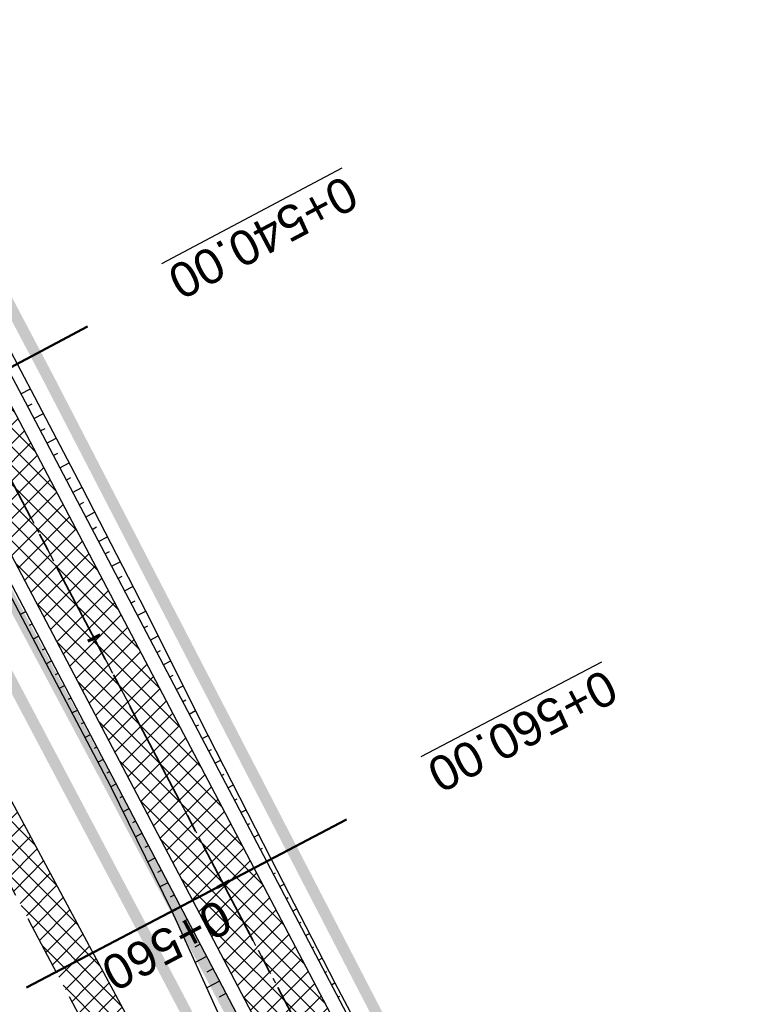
# Model space of a CAD drawing. Header units: metres. Extents: x 7529682 to 7533711, y 5721195 to 5727842.
# Tile 204 of 232: x 7529971 to 7529998, y 5727298 to 5727333. Entities that reach past the tile are written whole.
import ezdxf

# ---------------------------------------------------------------- set-up
doc = ezdxf.new("R2010")
doc.units = ezdxf.units.M
for name, pattern in [('817-dzialki-09-05-04$0$HIDDEN', [0.375, 0.25, -0.125]), ('ACAD_ISO05W100', [33, 24, -3, 0, -3, 0, -3]), ('CENTER', [50.800000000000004, 31.75, -6.35, 6.35, -6.35]), ('CENTER2', [28.575000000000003, 19.05, -3.175, 3.175, -3.175]), ('HIDDEN', [9.524999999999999, 6.35, -3.175])]:
    doc.linetypes.add(name, pattern=pattern)
for name, color, linetype in [('C-DROGI-SYTUACJA', 7, 'Continuous'), ('C-DROGI-SYTUACJA-ETYKIETY', 7, 'Continuous'), ('D-hatch-pobocza', 131, 'Continuous'), ('D-pobocza', 60, 'Continuous'), ('D-rowy', 160, 'Continuous'), ('D-skarpa', 2, 'Continuous'), ('D-skarpa-kreskowanie', 2, 'Continuous')]:
    doc.layers.add(name, color=color, linetype=linetype)
for name, color, linetype, lineweight, true_color in [('D-hatch-ciag-pieszo-rowerowy', 7, 'Continuous', 13, 0xff9f80), ('D-LR-etap-III', 7, '817-dzialki-09-05-04$0$HIDDEN', 50, 0x00008f), ('D-przekroje-pop', 7, 'Continuous', 50, 0x000099)]:
    doc.layers.add(name, color=color, linetype=linetype, lineweight=lineweight, true_color=true_color)
for name, color, linetype, lineweight in [('D-krawędzie', 3, 'Continuous', 30), ('D-obrzeża', 2, 'Continuous', 30), ('D-oś', 10, 'CENTER', 30), ('D-pas-drogowy', 7, 'ACAD_ISO05W100', 50)]:
    doc.layers.add(name, color=color, linetype=linetype, lineweight=lineweight)
doc.layers.add('poprzeczki', color=7, linetype='Continuous', true_color=0x0000c7)
doc.styles.get("Standard").update_dxf_attribs({"font": 'arial.ttf'})
pattern_1 = [(45, (0, 0), (-0.3367596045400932, 0.3367596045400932), []), (135, (0, 0), (-0.3367596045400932, -0.3367596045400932), [])]

# ---------------------------------------------------------------- blocks, each defined once
blk = doc.blocks.new('AeccTickLine')
at = {"color": 0, "linetype": 'ByBlock', "lineweight": -2}
blk.add_line((0, 1), (-3.673819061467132e-16, -1), dxfattribs=at)

msp = doc.modelspace()

# ---------------------------------------------------------------- hatches: boundary and pattern name
at = {"layer": 'D-hatch-ciag-pieszo-rowerowy'}
h = msp.add_hatch(dxfattribs=at)
h.set_pattern_fill('ANSI37', color=256, scale=0.15, style=0)
h.set_pattern_definition(pattern_1)
h.paths.add_polyline_path([(7529994.11508678, 5727270.0391609), (7529996.408954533, 5727271.048217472), (7529995.888253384, 5727272.039619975), (7529987.333471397, 5727287.899702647), (7529970.790697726, 5727319.397850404), (7529945.389643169, 5727367.318233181), (7529919.647431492, 5727417.711194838), (7529903.693489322, 5727447.920977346), (7529879.893539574, 5727492.595202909), (7529862.564623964, 5727525.261605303), (7529859.535583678, 5727525.636840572), (7529877.686080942, 5727491.421690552), (7529901.484939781, 5727446.749512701), (7529917.428826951, 5727416.558769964), (7529943.171910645, 5727366.164101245), (7529968.579597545, 5727318.231206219), (7529985.12658502, 5727286.725035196), (7529993.681375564, 5727270.864936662)])
at = {"layer": 'D-hatch-pobocza'}
h = msp.add_hatch(dxfattribs=at)
h.set_pattern_fill('ANSI37', color=256, scale=0.15, style=0)
h.set_pattern_definition(pattern_1)
h.paths.add_polyline_path([(7529905.34, 5727429.09), (7529892.28, 5727453.58), (7529881.53, 5727473.69), (7529872.269999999, 5727491.4), (7529857.46, 5727519.14), (7529841.38, 5727549.79), (7529827.75, 5727575.78), (7529816.4, 5727596.89), (7529800.429999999, 5727627.4), (7529788.07, 5727650.98), (7529775.849999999, 5727673.83), (7529761.3, 5727701.31), (7529749.889999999, 5727722.83), (7529745.5, 5727731.66), (7529738.971069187, 5727744.084810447), (7529737.464618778, 5727743.315650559), (7529742.212649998, 5727734.301517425), (7529762.326041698, 5727696.273621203), (7529777.784920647, 5727667.006134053), (7529799.321516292, 5727626.300085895), (7529822.193292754, 5727583.155579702), (7529846.923978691, 5727536.347271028), (7529864.751945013, 5727502.662709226), (7529900.458527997, 5727434.964956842), (7529935.352393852, 5727369.308325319), (7529971.475882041, 5727300.786382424), (7529988.360755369, 5727268.841161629), (7529990.28, 5727268.6), (7529990.329092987, 5727268.617154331), (7529981.66, 5727284.96), (7529968.42, 5727309.6), (7529956.4, 5727332.85), (7529943.519999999, 5727357.04), (7529932.32, 5727378.32), (7529916.679999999, 5727408.01)])

# ---------------------------------------------------------------- linework, layer by layer
at = {"layer": 'C-DROGI-SYTUACJA', "color": 10, "linetype": 'CENTER2', "lineweight": 35, "ltscale": 0.2}
msp.add_lwpolyline([(7529714.300950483, 5727795.86512735), (7529735.168602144, 5727756.456040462, 0.0716576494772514), (7529738.528915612, 5727751.847762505), (7529739.732493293, 5727750.61426134, -0.07178523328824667), (7529743.097556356, 5727745.997008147), (7529747.739097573, 5727737.220568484), (7529774.913247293, 5727685.824910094), (7529793.854917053, 5727649.915480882), (7529812.379946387, 5727615.415072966), (7529837.756510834, 5727568.892090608), (7529857.658142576, 5727531.843343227), (7529878.789810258, 5727492.00844673), (7529902.589214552, 5727447.335245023), (7529918.538129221, 5727417.134982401), (7529944.280776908, 5727366.741167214), (7529969.685147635, 5727318.814528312), (7529986.230028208, 5727287.312368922), (7529994.784814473, 5727271.452278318), (7530014.918624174, 5727233.117987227)], format="xyb", dxfattribs=at)
at = {"layer": 'D-krawędzie', "linetype": 'HIDDEN', "ltscale": 0.3}
msp.add_lwpolyline([(7529737.464618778, 5727743.315650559), (7529742.212649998, 5727734.301517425), (7529762.326041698, 5727696.273621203), (7529777.784920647, 5727667.006134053), (7529799.321516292, 5727626.300085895), (7529822.193292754, 5727583.155579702), (7529846.923978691, 5727536.347271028), (7529864.751945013, 5727502.662709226), (7529900.458527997, 5727434.964956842), (7529935.352393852, 5727369.308325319), (7529971.475882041, 5727300.786382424), (7530006.701701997, 5727234.141132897)], dxfattribs=at)
at = {"layer": 'D-LR-etap-III', "ltscale": 10, "flags": 128}
msp.add_lwpolyline([(7531750.474471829, 5723895.103125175, 0.4, 0.4, 0), (7531750.505, 5723895.13, 0.4, 0.4, 0), (7531682.71, 5724022.92, 0.4, 0.4, 0), (7531619.177023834, 5724147.203692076, 0.4, 0.4, 0), (7531592.308960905, 5724198.48863389, 0.4, 0.4, 0), (7531553.263875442, 5724272.918564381, 0.4, 0.4, 0), (7531504.019999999, 5724366.79, 0.4, 0.4, 0), (7531482.09, 5724407.62, 0.4, 0.4, 0), (7531412.350402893, 5724541.182759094, 0.4, 0.4, 0), (7531388.463669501, 5724586.929768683, 0.4, 0.4, 0), (7531345.12, 5724669.94, 0.4, 0.4, 0), (7531127.66, 5725081.67, 0.4, 0.4, 0), (7531059.253139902, 5725211.040795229, 0.4, 0.4, 0), (7531008.007244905, 5725307.953830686, 0.4, 0.4, 0), (7530964.181635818, 5725390.835555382, 0.4, 0.4, 0), (7530914.557354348, 5725484.683561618, 0.4, 0.4, 0), (7530865.243241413, 5725577.493975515, 0.4, 0.4, 0), (7530840.085257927, 5725624.058651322, 0.4, 0.4, 0), (7530802.559525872, 5725694.924584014, 0.4, 0.4, 0), (7530755.54, 5725787.51, 0.4, 0.4, 0), (7530708.717810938, 5725876.303221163, 0.4, 0.4, 0), (7530695.12, 5725902.09, 0.4, 0.4, 0), (7530642.91397006, 5726001.07839487, 0.4, 0.4, 0), (7530634.934723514, 5726016.146615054, 0.4, 0.4, 0), (7530610.820000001, 5726061.929999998, 0.4, 0.4, 0), (7530610.820000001, 5726061.929999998, 0.4, 0.4, 0), (7530607.21, 5726063.51, 0.4, 0.4, 0), (7530597.42, 5726080.68, 0.4, 0.4, 0), (7530591.16, 5726088.44, 0.4, 0.4, 0), (7530581.28, 5726107.21, 0.4, 0.4, 0), (7530571.29, 5726130.56, 0.4, 0.4, 0), (7530549.554994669, 5726171.527317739, 0.4, 0.4, 0), (7530531.014309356, 5726206.473807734, 0.4, 0.4, 0), (7530516.461208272, 5726236.016618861, 0.4, 0.4, 0), (7530500.798929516, 5726266.141265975, 0.4, 0.4, 0), (7530491.349999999, 5726283.94, 0.4, 0.4, 0), (7530482.4, 5726303.41, 0.4, 0.4, 0), (7530482.4, 5726303.41, 0.4, 0.4, 0), (7530450.41, 5726357.28, 0.4, 0.4, 0), (7530397.759396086, 5726458.499907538, 0.4, 0.4, 0), (7530334.707815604, 5726583.664702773, 0.4, 0.4, 0), (7530303.939274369, 5726645.167943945, 0.4, 0.4, 0), (7530300.509779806, 5726651.777515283, 0.4, 0.4, 0), (7530289.213532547, 5726671.966724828, 0.4, 0.4, 0), (7530281.54, 5726685.57, 0.4, 0.4, 0), (7530261.37085633, 5726724.163374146, 0.4, 0.4, 0), (7530254.03, 5726738.21, 0.4, 0.4, 0), (7530197.219999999, 5726845.06, 0.4, 0.4, 0), (7530194.71, 5726849.15, 0.4, 0.4, 0), (7530195.92, 5726850.75, 0.4, 0.4, 0), (7530170.546669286, 5726892.961489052, 0.4, 0.4, 0), (7530143.174718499, 5726945.065838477, 0.4, 0.4, 0), (7530105.059999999, 5727018.32, 0.4, 0.4, 0), (7530100.059999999, 5727027.16, 0.4, 0.4, 0), (7530062.318670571, 5727099.625398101, 0.4, 0.4, 0), (7530015.378537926, 5727189.420463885, 0.4, 0.4, 0), (7529983.207960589, 5727250.206596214, 0.4, 0.4, 0), (7529953.284293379, 5727306.74720398, 0.4, 0.4, 0), (7529900.67053443, 5727406.15903814, 0.4, 0.4, 0), (7529890.630239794, 5727425.131178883, 0.4, 0.4, 0), (7529875.155383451, 5727454.426350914, 0.4, 0.4, 0), (7529857.560096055, 5727487.787346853, 0.4, 0.4, 0), (7529835.194401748, 5727530.19312405, 0.4, 0.4, 0), (7529811.740544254, 5727574.662079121, 0.4, 0.4, 0), (7529792.101859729, 5727611.922638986, 0.4, 0.4, 0), (7529768.066117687, 5727657.469613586, 0.4, 0.4, 0), (7529755.210566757, 5727682.131373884, 0.4, 0.4, 0), (7529753.309999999, 5727681.13, 0.4, 0.4, 0), (7529739.21, 5727707.77, 0.4, 0.4, 0), (7529735.394745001, 5727711.251990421, 0.4, 0.4, 0), (7529725.42, 5727730.2, 0.4, 0.4, 0), (7529723.55, 5727729.88, 0.4, 0.4, 0), (7529695.566668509, 5727782.932080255, 0.4, 0.4, 0), (7529717.67971874, 5727794.024357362, 0.4, 0.4, 0), (7529736.274870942, 5727758.647400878, 0.4, 0.4, 0), (7529736.274870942, 5727758.647400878, 0.4, 0.4, 0), (7529744.511003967, 5727750.406106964, 0.4, 0.4, 0), (7529744.511003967, 5727750.406106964, 0.4, 0.4, 0), (7529750.282568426, 5727738.549848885, 0.4, 0.4, 0), (7529777.108510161, 5727687.569424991, 0.4, 0.4, 0), (7529796.51537536, 5727651.329932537, 0.4, 0.4, 0), (7529814.937945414, 5727616.793170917, 0.4, 0.4, 0), (7529839.006722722, 5727572.303976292, 0.4, 0.4, 0), (7529860.617626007, 5727532.509108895, 0.4, 0.4, 0), (7529882.348967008, 5727491.504261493, 0.4, 0.4, 0), (7529904.865139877, 5727449.096370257, 0.4, 0.4, 0), (7529920.747384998, 5727418.884773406, 0.4, 0.4, 0), (7529946.676504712, 5727368.547487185, 0.4, 0.4, 0), (7529972.024701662, 5727320.573310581, 0.4, 0.4, 0), (7529987.740014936, 5727290.153392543, 0.4, 0.4, 0), (7529996.497385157, 5727273.661630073, 0.4, 0.4, 0), (7530017.541471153, 5727234.202689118, 0.4, 0.4, 0), (7530033.053657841, 5727204.864166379, 0.4, 0.4, 0), (7530051.622983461, 5727170.222745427, 0.4, 0.4, 0), (7530069.276612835, 5727137.015751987, 0.4, 0.4, 0), (7530089.385386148, 5727097.533639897, 0.4, 0.4, 0), (7530109.712512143, 5727060.746615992, 0.4, 0.4, 0), (7530136.769722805, 5727011.640131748, 0.4, 0.4, 0), (7530162.446686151, 5726962.743777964, 0.4, 0.4, 0), (7530187.674104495, 5726916.992101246, 0.4, 0.4, 0), (7530207.820739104, 5726879.335323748, 0.4, 0.4, 0), (7530230.625609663, 5726834.518686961, 0.4, 0.4, 0), (7530262.288093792, 5726776.61832811, 0.4, 0.4, 0), (7530277.509672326, 5726760.213143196, 0.4, 0.4, 0), (7530286.036865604, 5726744.106684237, 0.4, 0.4, 0), (7530288.097472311, 5726735.884066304, 0.4, 0.4, 0), (7530290.393870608, 5726725.046963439, 0.4, 0.4, 0), (7530296.17664807, 5726713.582980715, 0.4, 0.4, 0), (7530302.726195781, 5726701.18226779, 0.4, 0.4, 0), (7530325.685047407, 5726657.466383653, 0.4, 0.4, 0), (7530343.243978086, 5726623.648592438, 0.4, 0.4, 0), (7530360.229820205, 5726591.746871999, 0.4, 0.4, 0), (7530383.20855044, 5726548.059469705, 0.4, 0.4, 0), (7530406.017875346, 5726503.605514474, 0.4, 0.4, 0), (7530427.464919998, 5726462.620289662, 0.4, 0.4, 0), (7530447.9278544, 5726424.388014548, 0.4, 0.4, 0), (7530471.126878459, 5726379.920667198, 0.4, 0.4, 0), (7530490.501003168, 5726343.033350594, 0.4, 0.4, 0), (7530509.499458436, 5726306.733076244, 0.4, 0.4, 0), (7530529.890269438, 5726267.244072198, 0.4, 0.4, 0), (7530543.852446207, 5726238.990319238, 0.4, 0.4, 0), (7530554.808897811, 5726218.943990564, 0.4, 0.4, 0), (7530559.027108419, 5726212.223286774, 0.4, 0.4, 0), (7530563.060988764, 5726206.409670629, 0.4, 0.4, 0), (7530566.93354971, 5726200.463543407, 0.4, 0.4, 0), (7530569.771022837, 5726194.901501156, 0.4, 0.4, 0), (7530571.47319415, 5726191.282350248, 0.4, 0.4, 0), (7530572.839142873, 5726188.024533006, 0.4, 0.4, 0), (7530575.295071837, 5726182.034664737, 0.4, 0.4, 0), (7530579.736851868, 5726173.306070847, 0.4, 0.4, 0), (7530583.3, 5726167.41, 0.4, 0.4, 0), (7530593.4, 5726163.33, 0.4, 0.4, 0), (7530598.618375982, 5726155.264489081, 0.4, 0.4, 0), (7530608.258304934, 5726140.497132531, 0.4, 0.4, 0), (7530603.269999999, 5726136.83, 0.4, 0.4, 0), (7530606.53, 5726131.84, 0.4, 0.4, 0), (7530604.239057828, 5726124.21679044, 0.4, 0.4, 0), (7530605.847136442, 5726121.630127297, 0.4, 0.4, 0), (7530608.971611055, 5726116.164124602, 0.4, 0.4, 0), (7530618.114293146, 5726097.791111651, 0.4, 0.4, 0), (7530651.213125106, 5726034.959524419, 0.4, 0.4, 0), (7530670.243741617, 5725998.61095082, 0.4, 0.4, 0), (7530698.075474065, 5725945.952624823, 0.4, 0.4, 0), (7530716.505955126, 5725911.3051464, 0.4, 0.4, 0), (7530735.223454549, 5725875.667401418, 0.4, 0.4, 0), (7530752.504235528, 5725842.154920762, 0.4, 0.4, 0), (7530778.310652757, 5725793.501254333, 0.4, 0.4, 0), (7530797.499961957, 5725756.381811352, 0.4, 0.4, 0), (7530812.518974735, 5725728.28874362, 0.4, 0.4, 0), (7530820.039295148, 5725713.160404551, 0.4, 0.4, 0), (7530822.422446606, 5725710.193574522, 0.4, 0.4, 0), (7530833.154893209, 5725688.800634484, 0.4, 0.4, 0), (7530849.629354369, 5725656.158601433, 0.4, 0.4, 0), (7530867.98290276, 5725621.963939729, 0.4, 0.4, 0), (7530872.629809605, 5725612.88760475, 0.4, 0.4, 0), (7530880.354488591, 5725597.594500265, 0.4, 0.4, 0), (7530883.839446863, 5725593.389159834, 0.4, 0.4, 0), (7530891.782113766, 5725587.763349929, 0.4, 0.4, 0), (7530895.038670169, 5725584.280746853, 0.4, 0.4, 0), (7530897.033644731, 5725580.941110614, 0.4, 0.4, 0), (7530900.951646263, 5725579.945856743, 0.4, 0.4, 0), (7530904.80970798, 5725571.977328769, 0.4, 0.4, 0), (7530903.682362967, 5725568.566434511, 0.4, 0.4, 0), (7530908.900614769, 5725558.844845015, 0.4, 0.4, 0), (7530910.252030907, 5725545.671606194, 0.4, 0.4, 0), (7530912.872986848, 5725538.645543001, 0.4, 0.4, 0), (7530945.278171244, 5725478.464284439, 0.4, 0.4, 0), (7530959.692318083, 5725450.24628822, 0.4, 0.4, 0), (7531002.82670893, 5725368.192370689, 0.4, 0.4, 0), (7531044.703532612, 5725290.314293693, 0.4, 0.4, 0), (7531064.098839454, 5725253.212562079, 0.4, 0.4, 0), (7531083.010253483, 5725216.677517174, 0.4, 0.4, 0), (7531113.013137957, 5725158.465613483, 0.4, 0.4, 0), (7531137.364304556, 5725113.07076138, 0.4, 0.4, 0), (7531150.830830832, 5725086.711759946, 0.4, 0.4, 0), (7531159.745663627, 5725076.640848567, 0.4, 0.4, 0), (7531166.309999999, 5725074.58, 0.4, 0.4, 0), (7531172.29, 5725062.58, 0.4, 0.4, 0), (7531170.589828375, 5725055.605912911, 0.4, 0.4, 0), (7531173.732823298, 5725044.080706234, 0.4, 0.4, 0), (7531215.342008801, 5724964.859648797, 0.4, 0.4, 0), (7531238.054496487, 5724921.684649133, 0.4, 0.4, 0), (7531262.389821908, 5724875.282876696, 0.4, 0.4, 0), (7531295.587160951, 5724811.265731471, 0.4, 0.4, 0), (7531348.487908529, 5724712.362812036, 0.4, 0.4, 0), (7531363.740817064, 5724682.68394264, 0.4, 0.4, 0), (7531366.986905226, 5724675.865317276, 0.4, 0.4, 0), (7531382.541261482, 5724646.110625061, 0.4, 0.4, 0), (7531401.299165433, 5724610.874551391, 0.4, 0.4, 0), (7531428.964837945, 5724558.862274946, 0.4, 0.4, 0), (7531449.111202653, 5724520.397801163, 0.4, 0.4, 0), (7531477.292992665, 5724465.831467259, 0.4, 0.4, 0), (7531500.996290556, 5724421.112506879, 0.4, 0.4, 0), (7531512.121834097, 5724400.549045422, 0.4, 0.4, 0), (7531513.78163794, 5724396.757451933, 0.4, 0.4, 0), (7531526.32, 5724379.39, 0.4, 0.4, 0), (7531566.783642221, 5724302.73628205, 0.4, 0.4, 0), (7531578.579156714, 5724282.774819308, 0.4, 0.4, 0), (7531584.232619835, 5724273.111246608, 0.4, 0.4, 0), (7531590.109283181, 5724263.508189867, 0.4, 0.4, 0), (7531593.027899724, 5724258.771479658, 0.4, 0.4, 0), (7531595.711841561, 5724254.226824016, 0.4, 0.4, 0), (7531601.659976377, 5724243.898197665, 0.4, 0.4, 0), (7531606.097733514, 5724235.986407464, 0.4, 0.4, 0), (7531609.382207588, 5724230.799061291, 0.4, 0.4, 0), (7531611.580260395, 5724227.671180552, 0.4, 0.4, 0), (7531612.707802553, 5724225.86410867, 0.4, 0.4, 0), (7531618.665224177, 5724214.480919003, 0.4, 0.4, 0), (7531619.885522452, 5724212.333950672, 0.4, 0.4, 0), (7531620.931818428, 5724210.787064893, 0.4, 0.4, 0), (7531623.518605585, 5724207.111542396, 0.4, 0.4, 0), (7531626.143926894, 5724203.61306897, 0.4, 0.4, 0), (7531632.022984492, 5724196.485954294, 0.4, 0.4, 0), (7531653.949089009, 5724152.617641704, 0.4, 0.4, 0), (7531656.750690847, 5724143.103797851, 0.4, 0.4, 0), (7531659.61440691, 5724133.254504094, 0.4, 0.4, 0), (7531661.627147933, 5724128.646047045, 0.4, 0.4, 0.01093811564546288), (7531674.314987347, 5724101.43546424, 0.4, 0.4, 0), (7531685.137626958, 5724081.408252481, 0.4, 0.4, 0), (7531692.159945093, 5724066.277333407, 0.4, 0.4, 0), (7531699.662164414, 5724051.388120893, 0.4, 0.4, 0), (7531704.480624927, 5724040.808561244, 0.4, 0.4, 0), (7531704.480624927, 5724040.808561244, 0.4, 0.4, 0), (7531704.401251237, 5724037.368913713, 0.4, 0.4, 0), (7531720.383609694, 5724003.441317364, 0.4, 0.4, 0), (7531728.79890528, 5723986.206298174, 0.4, 0.4, 0), (7531733.237926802, 5723977.192631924, 0.4, 0.4, 0), (7531736.750027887, 5723969.505210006, 0.4, 0.4, 0), (7531737.336143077, 5723968.518916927, 0.4, 0.4, 0), (7531738.285051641, 5723967.699360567, 0.4, 0.4, 0), (7531742.180915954, 5723962.346428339, 0.4, 0.4, 0), (7531744.286141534, 5723958.615526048, 0.4, 0.4, 0), (7531755.393260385, 5723944.192617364, 0.4, 0.4, 0), (7531758.69, 5723936.76, 0.4, 0.4, 0), (7531780.08, 5723929.25, 0.4, 0.4, 0), (7531792.611989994, 5723906.337708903, 0.4, 0.4, 0), (7531792.611989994, 5723906.337708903, 0.4, 0.4, 0), (7531756.962094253, 5723883.055323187, 0.4, 0.4, 0), (7531750.46, 5723895.130000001, 0.4, 0.4, 0), (7531750.46, 5723895.130000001, 0, 0, 0)], format="xyseb", dxfattribs=at)
at = {"layer": 'D-obrzeża'}
for points in [[(7529996.407793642, 5727271.050427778), (7529995.888253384, 5727272.039619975), (7529987.333471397, 5727287.899702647), (7529970.790697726, 5727319.397850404), (7529945.389643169, 5727367.318233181), (7529919.647431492, 5727417.711194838), (7529903.693489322, 5727447.920977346), (7529879.893539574, 5727492.595202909), (7529858.760863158, 5727532.432000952), (7529838.855794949, 5727569.487145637), (7529813.479282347, 5727616.010032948), (7529794.958380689, 5727650.502753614), (7529776.018862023, 5727686.408104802), (7529748.844146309, 5727737.804834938), (7529744.118204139, 5727746.740863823, 0.071785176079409), (7529740.753143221, 5727751.358112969), (7529739.549339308, 5727752.591845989, -0.07165764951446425), (7529736.189025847, 5727757.200123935), (7529717.234917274, 5727792.995436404)], [(7530013.813315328, 5727232.534205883), (7529993.681375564, 5727270.864936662), (7529985.12658502, 5727286.725035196), (7529968.579597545, 5727318.231206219), (7529943.171910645, 5727366.164101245), (7529917.428826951, 5727416.558769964), (7529901.484939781, 5727446.749512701), (7529877.686080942, 5727491.421690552), (7529856.555421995, 5727531.254685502), (7529836.65722672, 5727568.297035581), (7529811.280610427, 5727614.820112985), (7529792.751453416, 5727649.32820815), (7529773.807632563, 5727685.241715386), (7529746.632590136, 5727736.639065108), (7529746.632590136, 5727736.639065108), (7529742.076904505, 5727745.253160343, 0.07178517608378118), (7529738.711843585, 5727749.870409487), (7529737.508491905, 5727751.103679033, -0.07165764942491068), (7529734.14817845, 5727755.711956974), (7529715.008102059, 5727791.858474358)]]:
    msp.add_lwpolyline(points, format="xyb", dxfattribs=at)
at = {"layer": 'D-oś', "ltscale": 0.03}
msp.add_lwpolyline([(7529714.300950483, 5727795.86512735), (7529735.168602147, 5727756.456040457, 0.07165764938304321), (7529738.5289156, 5727751.847762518), (7529739.732493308, 5727750.614261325, -0.07178523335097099), (7529743.097556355, 5727745.99700815), (7529747.739097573, 5727737.220568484), (7529774.913247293, 5727685.824910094), (7529793.854917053, 5727649.915480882), (7529812.379946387, 5727615.415072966), (7529837.756510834, 5727568.892090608), (7529857.658142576, 5727531.843343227), (7529878.789810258, 5727492.00844673), (7529902.589214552, 5727447.335245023), (7529918.538129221, 5727417.134982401), (7529944.280776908, 5727366.741167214), (7529969.685147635, 5727318.814528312), (7529986.230028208, 5727287.312368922), (7529994.784814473, 5727271.452278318), (7530014.918624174, 5727233.117987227)], format="xyb", dxfattribs=at)
at = {"layer": 'D-pas-drogowy', "ltscale": 0.2, "flags": 128}
msp.add_lwpolyline([(7531633.018560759, 5724182.834272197, 0.4, 0.4, 0), (7531617.558899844, 5724211.608162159, 0.4, 0.4, 0), (7531566.783642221, 5724302.73628205, 0.4, 0.4, 0), (7531538.419082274, 5724356.469679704, 0.4, 0.4, 0), (7531526.32, 5724379.39, 0.4, 0.4, 0), (7531516.102085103, 5724393.607319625, 0.4, 0.4, 0.001485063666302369), (7531513.78037409, 5724396.837773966, 0.4, 0.4, 0), (7531501.87, 5724413.41, 0.4, 0.4, 0), (7531474.926107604, 5724464.507896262, 0.4, 0.4, 0), (7531446.200436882, 5724518.992313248, 0.4, 0.4, 0), (7531424.962185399, 5724559.262257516, 0.4, 0.4, 0), (7531398.444460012, 5724609.565801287, 0.4, 0.4, 0), (7531379.647455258, 5724645.216004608, 0.4, 0.4, 0), (7531365.23, 5724672.56, 0.4, 0.4, 0), (7531341.305752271, 5724717.915356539, 0.4, 0.4, 0), (7531312.899996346, 5724771.788898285, 0.4, 0.4, 0), (7531292.590923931, 5724810.306502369, 0.4, 0.4, 0), (7531259.391619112, 5724873.271351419, 0.4, 0.4, 0), (7531233.740401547, 5724921.922582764, 0.4, 0.4, 0), (7531203.072738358, 5724980.092044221, 0.4, 0.4, 0), (7531173.471398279, 5725036.225177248, 0.4, 0.4, 0), (7531168.269999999, 5725046.09, 0.4, 0.4, 0), (7531172.29, 5725062.58, 0.4, 0.4, 0), (7531166.309999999, 5725074.58, 0.4, 0.4, 0), (7531150.32, 5725079.6, 0.4, 0.4, 0), (7531141.5, 5725096.43, 0.4, 0.4, 0), (7531109.311735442, 5725157.814415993, 0.4, 0.4, 0), (7531086.641300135, 5725201.047918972, 0.4, 0.4, 0), (7531059.198258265, 5725253.383662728, 0.4, 0.4, 0), (7531028.206828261, 5725312.48946212, 0.4, 0.4, 0), (7530999.104694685, 5725367.990143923, 0.4, 0.4, 0), (7530956.247527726, 5725449.724815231, 0.4, 0.4, 0), (7530924.397774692, 5725510.463768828, 0.4, 0.4, 0), (7530897.509999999, 5725561.74, 0.4, 0.4, 0), (7530894.46, 5725566.14, 0.4, 0.4, 0), (7530892.16, 5725570.49, 0.4, 0.4, 0), (7530869.362688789, 5725613.307018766, 0.4, 0.4, 0), (7530861.693971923, 5725627.704613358, 0.4, 0.4, 0), (7530852.74, 5725644.52, 0.4, 0.4, 0), (7530831.509999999, 5725684.2, 0.4, 0.4, 0), (7530811.13, 5725722.52, 0.4, 0.4, 0), (7530792.3476413, 5725757.940652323, 0.4, 0.4, 0), (7530768.03, 5725803.8, 0.4, 0.4, 0), (7530748.768542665, 5725840.178507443, 0.4, 0.4, 0), (7530727.7, 5725879.97, 0.4, 0.4, 0), (7530712.0981582, 5725909.54523909, 0.4, 0.4, 0), (7530693.644105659, 5725944.645156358, 0.4, 0.4, 0), (7530665.702224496, 5725997.538976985, 0.4, 0.4, 0), (7530641.759999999, 5726042.88, 0.4, 0.4, 0), (7530616.5, 5726091.48, 0.4, 0.4, 0), (7530604.628439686, 5726114.319880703, 0.4, 0.4, -0.007762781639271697), (7530602.5, 5726118.43, 0.4, 0.4, 0), (7530603.992037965, 5726123.394821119, 0.4, 0.4, 0), (7530606.53, 5726131.84, 0.4, 0.4, 0), (7530603.269999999, 5726136.83, 0.4, 0.4, 0), (7530593.775620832, 5726151.368713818, 0.4, 0.4, 0), (7530590.202637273, 5726156.84001263, 0.4, 0.4, 0), (7530583.3, 5726167.41, 0.4, 0.4, 0), (7530580.578343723, 5726170.427567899, 0.4, 0.4, 0), (7530575.849999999, 5726175.67, 0.4, 0.4, 0), (7530569.009999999, 5726186.66, 0.4, 0.4, 0), (7530562.555322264, 5726199.189409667, 0.4, 0.4, 0), (7530555.67, 5726211.39, 0.4, 0.4, 0), (7530548.29, 5726224.23, 0.4, 0.4, 0), (7530540.58, 5726237.71, 0.4, 0.4, 0), (7530532.679999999, 5726252.65, 0.4, 0.4, 0), (7530524.059999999, 5726269.35, 0.4, 0.4, 0), (7530502.82, 5726309.91, 0.4, 0.4, 0), (7530488.83, 5726336.63, 0.4, 0.4, 0), (7530466.03, 5726380.16, 0.4, 0.4, 0), (7530438.469999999, 5726432.77, 0.4, 0.4, 0), (7530424.53, 5726459.09, 0.4, 0.4, 0), (7530401.63, 5726502.97, 0.4, 0.4, 0), (7530383.38, 5726538.06, 0.4, 0.4, 0), (7530353.969999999, 5726593.52, 0.4, 0.4, 0), (7530338.469999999, 5726622.74, 0.4, 0.4, 0), (7530322.009999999, 5726653.88, 0.4, 0.4, 0), (7530297.54, 5726700.33, 0.4, 0.4, 0), (7530287.38, 5726719.6, 0.4, 0.4, 0), (7530285.94993921, 5726722.315508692, 0.4, 0.4, 0), (7530280.259999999, 5726733.12, 0.4, 0.4, 0), (7530266.73, 5726758.74, 0.4, 0.4, 0), (7530260.42, 5726770.47, 0.4, 0.4, 0), (7530253.25, 5726783.82, 0.4, 0.4, 0), (7530244.95, 5726799.33, 0.4, 0.4, 0), (7530239.389999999, 5726808.49, 0.4, 0.4, 0), (7530238.29, 5726807.9, 0.4, 0.4, 0), (7530218.11, 5726850.67, 0.4, 0.4, 0), (7530175.906646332, 5726928.168028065, 0.4, 0.4, 0), (7530096.679999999, 5727076.15, 0.4, 0.4, 0), (7530094.679999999, 5727079.89, 0.4, 0.4, 0), (7530064.59693469, 5727135.522637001, 0.4, 0.4, 0), (7530046.730970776, 5727168.8921561, 0.4, 0.4, 0), (7530025.803045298, 5727208.461374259, 0.4, 0.4, 0), (7530012.846501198, 5727232.979315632, 0.4, 0.4, 0), (7529994.15, 5727268.45, 0.4, 0.4, 0), (7529981.670868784, 5727291.93018666, 0.4, 0.4, 0), (7529949.889999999, 5727351.73, 0.4, 0.4, 0), (7529924.75, 5727399.03, 0.4, 0.4, 0), (7529915.515824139, 5727417.099754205, 0.4, 0.4, 0), (7529885.83, 5727475.19, 0.4, 0.4, 0), (7529862.559999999, 5727519.97, 0.4, 0.4, 0), (7529852.984923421, 5727538.191086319, 0.4, 0.4, 0), (7529836.513084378, 5727569.51130111, 0.4, 0.4, 0), (7529815.36890814, 5727609.140983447, 0.4, 0.4, 0), (7529792.795203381, 5727651.247499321, 0.4, 0.4, 0), (7529774.199114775, 5727685.858348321, 0.4, 0.4, 0), (7529746.966026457, 5727736.059440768, 0.4, 0.4, 0), (7529733.92, 5727757.62, 0.4, 0.4, 0), (7529708.607472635, 5727806.388536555, 0.4, 0.4, 0), (7529688.491967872, 5727796.344621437, 0.4, 0.4, 0), (7529723.55, 5727729.88, 0.4, 0.4, 0), (7529725.42, 5727730.2, 0.4, 0.4, 0), (7529735.38, 5727711.28, 0.4, 0.4, 0), (7529739.21, 5727707.77, 0.4, 0.4, 0), (7529753.309999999, 5727681.13, 0.4, 0.4, 0), (7529755.178396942, 5727682.114424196, 0.4, 0.4, 0), (7529792.101859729, 5727611.922638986, 0.4, 0.4, 0), (7529811.740544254, 5727574.662079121, 0.4, 0.4, 0), (7529835.194401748, 5727530.19312405, 0.4, 0.4, 0), (7529857.560096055, 5727487.787346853, 0.4, 0.4, 0), (7529875.155383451, 5727454.426350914, 0.4, 0.4, 0), (7529890.630239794, 5727425.131178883, 0.4, 0.4, 0), (7529900.67053443, 5727406.15903814, 0.4, 0.4, 0), (7529953.284293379, 5727306.74720398, 0.4, 0.4, 0), (7529983.207960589, 5727250.206596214, 0.4, 0.4, 0), (7530015.378537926, 5727189.420463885, 0.4, 0.4, 0), (7530062.318670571, 5727099.625398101, 0.4, 0.4, 0), (7530100.059999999, 5727027.16, 0.4, 0.4, 0), (7530105.059999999, 5727018.32, 0.4, 0.4, 0), (7530143.174718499, 5726945.065838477, 0.4, 0.4, 0), (7530170.546669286, 5726892.961489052, 0.4, 0.4, 0), (7530195.92, 5726850.75, 0.4, 0.4, 0), (7530194.71, 5726849.15, 0.4, 0.4, 0), (7530197.219999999, 5726845.06, 0.4, 0.4, 0), (7530254.03, 5726738.21, 0.4, 0.4, 0), (7530261.37085633, 5726724.163374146, 0.4, 0.4, 0), (7530281.54, 5726685.57, 0.4, 0.4, 0), (7530289.213532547, 5726671.966724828, 0.4, 0.4, 0), (7530300.509779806, 5726651.777515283, 0.4, 0.4, 0), (7530303.939274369, 5726645.167943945, 0.4, 0.4, 0), (7530334.707815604, 5726583.664702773, 0.4, 0.4, 0), (7530397.759396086, 5726458.499907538, 0.4, 0.4, 0), (7530450.41, 5726357.28, 0.4, 0.4, 0), (7530482.4, 5726303.41, 0.4, 0.4, 0), (7530483.687990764, 5726301.003383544, 0.4, 0.4, 0), (7530491.349999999, 5726283.94, 0.4, 0.4, 0), (7530512.67, 5726243.78, 0.4, 0.4, 0), (7530529.429999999, 5726209.46, 0.4, 0.4, 0), (7530571.29, 5726130.56, 0.4, 0.4, 0), (7530581.28, 5726107.21, 0.4, 0.4, 0), (7530591.16, 5726088.44, 0.4, 0.4, 0), (7530597.42, 5726080.68, 0.4, 0.4, 0), (7530607.21, 5726063.51, 0.4, 0.4, 0), (7530610.820000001, 5726061.929999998, 0.4, 0.4, 0), (7530634.934723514, 5726016.146615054, 0.4, 0.4, 0), (7530642.91397006, 5726001.07839487, 0.4, 0.4, 0), (7530695.12, 5725902.09, 0.4, 0.4, 0), (7530708.717810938, 5725876.303221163, 0.4, 0.4, 0), (7530755.54, 5725787.51, 0.4, 0.4, 0), (7530802.559525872, 5725694.924584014, 0.4, 0.4, 0), (7530840.085257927, 5725624.058651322, 0.4, 0.4, 0), (7530865.243241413, 5725577.493975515, 0.4, 0.4, 0), (7530914.557354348, 5725484.683561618, 0.4, 0.4, 0), (7530964.181635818, 5725390.835555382, 0.4, 0.4, 0), (7531008.007244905, 5725307.953830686, 0.4, 0.4, 0), (7531059.253139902, 5725211.040795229, 0.4, 0.4, 0), (7531127.66, 5725081.67, 0.4, 0.4, 0), (7531345.12, 5724669.94, 0.4, 0.4, 0), (7531388.463669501, 5724586.929768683, 0.4, 0.4, 0), (7531412.350402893, 5724541.182759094, 0.4, 0.4, 0), (7531482.09, 5724407.62, 0.4, 0.4, 0), (7531504.019999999, 5724366.79, 0.4, 0.4, 0), (7531519.374444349, 5724337.520497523, 0.4, 0.4, 0), (7531563.748815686, 5724252.931583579, 0.4, 0.4, 0), (7531602.175111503, 5724179.681224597, 0.4, 0.4, 0), (7531619.177023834, 5724147.203692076, 0.4, 0.4, 0), (7531625.038493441, 5724135.63500206, 0.4, 0.4, 0), (7531656.796442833, 5724073.31633882, 0.4, 0.4, 0), (7531675.12, 5724037.36, 0.4, 0.4, 0), (7531682.71, 5724022.92, 0.4, 0.4, 0), (7531705.565196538, 5723979.810545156, 0.4, 0.4, 0), (7531736.605941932, 5723921.261514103, 0.4, 0.4, 0), (7531750.46, 5723895.130000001, 0.4, 0.4, 0), (7531740.769999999, 5723886.56, 0.4, 0.4, 0), (7531732.86, 5723885, 0.4, 0.4, 0), (7531722.179999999, 5723887.77, 0.4, 0.4, 0), (7531729.87, 5723862.17, 0.4, 0.4, 0), (7531742.92, 5723861.93, 0.4, 0.4, 0), (7531763.71, 5723859.52, 0.4, 0.4, 0), (7531768.42, 5723854.12, 0.4, 0.4, 0), (7531787.42, 5723817.97, 0.4, 0.4, 0), (7531795.57, 5723809.82, 0.4, 0.4, 0), (7531816.346897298, 5723819.850397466, 0.4, 0.4, 0), (7531816.346897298, 5723819.850397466, 0.4, 0.4, 0), (7531805.059999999, 5723843.23, 0.4, 0.4, 0), (7531803.61, 5723886.23, 0.4, 0.4, 0), (7531803.61, 5723886.23, 0.4, 0.4, 0), (7531780.08, 5723929.25, 0.4, 0.4, 0), (7531758.69, 5723936.76, 0.4, 0.4, 0), (7531749.3590272, 5723946.412126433, 0.4, 0.4, 0), (7531742.71, 5723953.29, 0.4, 0.4, 0), (7531735.177368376, 5723967.877529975, 0.4, 0.4, 0), (7531722.37, 5723992.68, 0.4, 0.4, 0), (7531705.041669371, 5724030.885563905, 0.4, 0.4, 0), (7531699.469999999, 5724043.17, 0.4, 0.4, 0), (7531692.69, 5724058.11, 0.4, 0.4, 0), (7531679.672010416, 5724084.016803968, 0.4, 0.4, 0), (7531674.55, 5724094.21, 0.4, 0.4, 0), (7531666.633166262, 5724114.002855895, 0.4, 0.4, 0), (7531649, 5724153.82, 0.4, 0.4, 0), (7531641.49, 5724149.34, 0.4, 0.4, 0), (7531626.04, 5724179.34, 0.4, 0.4, 0), (7531633.03, 5724182.84, 0, 0, 0)], format="xyseb", dxfattribs=at)
at = {"layer": 'D-pobocza'}
for points in [[(7529719.961875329, 5727788.913979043), (7529736.630901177, 5727757.434102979, 0.07165764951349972), (7529739.907206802, 5727752.941031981), (7529741.111010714, 5727751.707298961, -0.07178517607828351), (7529744.560198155, 5727746.974618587), (7529749.286140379, 5727738.0385896), (7529776.460881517, 5727686.641811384), (7529795.399766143, 5727650.737662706), (7529813.919016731, 5727616.24801694), (7529839.295508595, 5727569.725167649), (7529859.20195139, 5727532.667464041), (7529880.3350313, 5727492.82990538), (7529904.135199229, 5727448.155270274), (7529920.0911524, 5727417.941679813), (7529945.833189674, 5727367.549059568), (7529971.232917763, 5727319.631179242), (7529987.774848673, 5727288.134636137), (7529996.329628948, 5727272.274556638), (7529996.866410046, 5727271.252538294)], [(7529718.045442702, 5727785.053908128), (7529733.70630312, 5727755.477977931, 0.07165764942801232), (7529737.150624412, 5727750.754493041), (7529738.35397609, 5727749.521223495, -0.07178517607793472), (7529741.634910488, 5727745.019405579), (7529746.19059612, 5727736.405310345), (7529773.365613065, 5727685.00800881), (7529792.310067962, 5727649.093299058), (7529810.840876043, 5727614.582128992), (7529836.217513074, 5727568.059013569), (7529856.114333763, 5727531.019222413), (7529877.244589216, 5727491.18698808), (7529901.043229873, 5727446.515219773), (7529916.985106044, 5727416.328284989), (7529942.728364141, 5727365.933274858), (7529968.137377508, 5727317.997877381), (7529984.685207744, 5727286.490101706), (7529993.24, 5727270.629999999), (7529993.656313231, 5727269.837349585)]]:
    msp.add_lwpolyline(points, format="xyb", dxfattribs=at)
at = {"layer": 'D-pobocza', "linetype": 'ByBlock'}
msp.add_lwpolyline([(7529990.329092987, 5727268.617154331), (7529981.66, 5727284.96), (7529968.42, 5727309.6), (7529956.4, 5727332.85), (7529943.519999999, 5727357.04), (7529932.32, 5727378.32), (7529916.679999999, 5727408.01), (7529905.34, 5727429.09), (7529892.28, 5727453.58), (7529881.53, 5727473.69), (7529872.269999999, 5727491.4), (7529857.46, 5727519.14), (7529841.38, 5727549.79), (7529827.75, 5727575.78), (7529816.4, 5727596.89), (7529800.429999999, 5727627.4), (7529788.07, 5727650.98), (7529775.849999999, 5727673.83), (7529761.3, 5727701.31), (7529749.889999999, 5727722.83), (7529745.5, 5727731.66), (7529738.971069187, 5727744.084810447), (7529737.464618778, 5727743.315650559)], dxfattribs=at)
at = {"layer": 'D-przekroje-pop'}
for points in [[(7529973.475148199, 5727322.340493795), (7529969.057407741, 5727319.998791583), (7529961.989023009, 5727316.252068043)], [(7529982.787981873, 5727304.61951896), (7529978.361353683, 5727302.294661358), (7529971.27874858, 5727298.574889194)]]:
    msp.add_lwpolyline(points, dxfattribs=at)
at = {"layer": 'D-rowy', "linetype": 'HIDDEN', "ltscale": 0.1, "const_width": 0.4, "flags": 128}
msp.add_lwpolyline([(7530210.965394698, 5726857.16211251), (7530158.808792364, 5726954.519938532), (7530122.464669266, 5727022.753138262), (7530095.922217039, 5727072.858853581), (7530086.314342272, 5727091.113489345), (7530063.160349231, 5727134.708802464), (7530033.596430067, 5727190.758948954), (7530021.340025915, 5727213.675792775), (7530002.618519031, 5727249.035669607), (7529995.395546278, 5727262.502730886), (7529988.788851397, 5727275.205991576), (7529976.334113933, 5727299.005978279), (7529958.125259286, 5727333.487695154), (7529939.362448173, 5727369.129441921), (7529923.146313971, 5727399.734195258), (7529918.218542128, 5727408.984561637), (7529909.126483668, 5727427.527341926), (7529905.375875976, 5727434.673095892), (7529896.191914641, 5727451.151510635), (7529887.55708824, 5727467.230740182), (7529877.124171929, 5727486.656759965), (7529866.165565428, 5727506.778058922), (7529855.760289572, 5727526.176090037), (7529840.706671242, 5727554.897669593), (7529824.517708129, 5727585.588223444), (7529810.515313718, 5727612.292486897), (7529795.682036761, 5727640.076805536), (7529780.37897635, 5727668.689653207), (7529772.315107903, 5727684.077842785), (7529762.635420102, 5727702.446986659), (7529747.00719319, 5727732.117330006), (7529740.675640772, 5727744.953535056)], dxfattribs=at)
at = {"layer": 'D-skarpa', "linetype": 'Continuous'}
msp.add_lwpolyline([(7529921.897571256, 5727405.722313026), (7529934.782418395, 5727381.087629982), (7529937.055970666, 5727376.634433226), (7529942.541782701, 5727365.852837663), (7529943.91053654, 5727363.259258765), (7529945.765305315, 5727359.745885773), (7529946.2344994, 5727358.832115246), (7529948.588417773, 5727354.420850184), (7529958.042468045, 5727336.796132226), (7529960.38605096, 5727332.37938867), (7529967.965269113, 5727317.902875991), (7529969.647049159, 5727314.660841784), (7529971.983238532, 5727310.240165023), (7529974.306778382, 5727305.812844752), (7529976.510359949, 5727301.322522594), (7529982.708823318, 5727287.635026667), (7529983.50761774, 5727285.882563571), (7529985.03241153, 5727283.170214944), (7529989.933708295, 5727274.451964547), (7529991.458424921, 5727273.759870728), (7529993.239875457, 5727270.618952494), (7529993.260766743, 5727270.587547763), (7529993.633392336, 5727269.827759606)], dxfattribs=at)
msp.add_lwpolyline([(7529956.820470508, 5727347.466393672, 0.0001966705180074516), (7529963.887779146, 5727334.235542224), (7529966.252557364, 5727329.830033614), (7529968.610556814, 5727325.420931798), (7529971.576402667, 5727319.817021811), (7529973.268188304, 5727316.56265791), (7529975.564436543, 5727312.121004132), (7529977.803017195, 5727307.649063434), (7529980.081626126, 5727303.198145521), (7529982.365295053, 5727298.74988511), (7529984.695160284, 5727294.325886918), (7529987.026388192, 5727289.902604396), (7529987.894328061, 5727288.186456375), (7529989.307664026, 5727285.476246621), (7529991.717176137, 5727281.094932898), (7529994.685236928, 5727275.500383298), (7529996.363140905, 5727272.303612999), (7529996.398175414, 5727272.235367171), (7529998.722415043, 5727267.808414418)], format="xyb", dxfattribs=at)
at = {"layer": 'D-skarpa-kreskowanie', "linetype": 'Continuous'}
for p, q in [((7529971.07960451, 5727319.920412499, 107.8480744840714), (7529971.424834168, 5727320.103407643, 107.587574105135)), ((7529971.313182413, 5727319.478325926, 107.8497361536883), (7529971.485720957, 5727319.568942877, 107.719806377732)), ((7529971.545669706, 5727319.035663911, 107.8513958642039), (7529971.88888601, 5727319.215920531, 107.5929371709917)), ((7529971.778156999, 5727318.593001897, 107.8530555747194), (7529971.948834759, 5727318.682641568, 107.7245266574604)), ((7529972.010644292, 5727318.150339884, 107.854715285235), (7529972.350139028, 5727318.328641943, 107.5990583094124)), ((7529972.243131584, 5727317.70767787, 107.8563749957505), (7529972.411948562, 5727317.796340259, 107.7292469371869)), ((7529972.475618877, 5727317.265015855, 107.858034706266), (7529972.811392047, 5727317.441363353, 107.6051794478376)), ((7529972.70810617, 5727316.822353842, 107.8596944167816), (7529972.875062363, 5727316.91003895, 107.733967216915)), ((7529972.940593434, 5727316.379691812, 107.8613541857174), (7529973.272625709, 5727316.554074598, 107.6113152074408)), ((7529973.173079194, 5727315.937028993, 107.8630169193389), (7529973.337664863, 5727316.023469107, 107.7390746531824)), ((7529973.405564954, 5727315.494366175, 107.8646796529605), (7529973.731875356, 5727315.665743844, 107.6189495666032)), ((7529973.638050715, 5727315.051703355, 107.8663423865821), (7529973.799775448, 5727315.13664091, 107.7445545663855)), ((7529973.870536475, 5727314.609040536, 107.8680051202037), (7529974.191125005, 5727314.777413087, 107.6265839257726)), ((7529974.103022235, 5727314.166377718, 107.8696678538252), (7529974.261886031, 5727314.249812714, 107.7500344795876)), ((7529974.335507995, 5727313.723714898, 107.8713305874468), (7529974.650374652, 5727313.889082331, 107.6342182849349)), ((7529974.567993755, 5727313.281052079, 107.8729933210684), (7529974.723996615, 5727313.362984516, 107.7555143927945)), ((7529974.800479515, 5727312.838389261, 107.8746560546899), (7529975.109624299, 5727313.000751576, 107.6418526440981)), ((7529975.032965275, 5727312.395726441, 107.8763187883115), (7529975.1861072, 5727312.476156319, 107.7609943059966)), ((7529971.243146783, 5727312.084360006, 107.7413754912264), (7529971.059586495, 5727311.987954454, 107.6031442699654)), ((7529975.265451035, 5727311.953063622, 107.8779815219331), (7529975.568762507, 5727312.112362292, 107.6495709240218)), ((7529971.475632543, 5727311.641697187, 107.7430382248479), (7529971.384418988, 5727311.593791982, 107.6743492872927)), ((7529975.497936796, 5727311.510400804, 107.8796442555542), (7529975.645278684, 5727311.587784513, 107.7686875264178)), ((7529971.708118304, 5727311.199034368, 107.7447009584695), (7529971.52682437, 5727311.103819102, 107.6081764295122)), ((7529975.730422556, 5727311.067737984, 107.8813069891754), (7529976.016478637, 5727311.217974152, 107.6658906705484)), ((7529971.940604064, 5727310.756371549, 107.7463636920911), (7529971.850523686, 5727310.709061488, 107.6785281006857)), ((7529975.962908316, 5727310.625075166, 107.8829697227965), (7529976.101622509, 5727310.697927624, 107.7785101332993)), ((7529972.173089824, 5727310.31370873, 107.7480264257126), (7529971.994003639, 5727310.21965297, 107.6131644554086)), ((7529976.195394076, 5727310.182412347, 107.8846324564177), (7529976.464194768, 5727310.323586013, 107.6822104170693)), ((7529972.405575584, 5727309.871045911, 107.7496891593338), (7529972.315966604, 5727309.823983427, 107.682208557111)), ((7529976.427879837, 5727309.739749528, 107.8862951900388), (7529976.557966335, 5727309.808070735, 107.7883327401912)), ((7529972.638061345, 5727309.428383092, 107.7513518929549), (7529972.458711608, 5727309.334188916, 107.6162914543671)), ((7529976.660365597, 5727309.297086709, 107.88795792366), (7529976.911910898, 5727309.429197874, 107.6985301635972)), ((7529972.870547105, 5727308.985720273, 107.7530146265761), (7529972.78080635, 5727308.93858858, 107.6854347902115)), ((7529976.892851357, 5727308.85442389, 107.8896206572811), (7529977.014310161, 5727308.918213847, 107.7981553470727)), ((7529973.103032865, 5727308.543057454, 107.7546773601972), (7529972.923419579, 5727308.448724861, 107.6194184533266)), ((7529977.125337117, 5727308.411761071, 107.8912833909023), (7529977.359627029, 5727308.534809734, 107.7148499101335)), ((7529973.335518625, 5727308.100394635, 107.7563400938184), (7529973.245646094, 5727308.053193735, 107.6886610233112)), ((7529977.357822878, 5727307.969098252, 107.8929461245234), (7529977.470653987, 5727308.028356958, 107.8079779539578)), ((7529973.568004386, 5727307.657731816, 107.7580028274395), (7529973.388127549, 5727307.563260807, 107.6225454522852)), ((7529977.590308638, 5727307.526435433, 107.8946088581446), (7529977.807420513, 5727307.640462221, 107.7311114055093)), ((7529973.800490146, 5727307.215068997, 107.7596655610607), (7529973.71048584, 5727307.167798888, 107.6918872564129)), ((7529977.822794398, 5727307.083772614, 107.8962715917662), (7529977.929037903, 5727307.139571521, 107.8162642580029)), ((7529974.032975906, 5727306.772406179, 107.7613282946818), (7529973.852835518, 5727306.677796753, 107.6256724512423)), ((7529978.055280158, 5727306.641109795, 107.8979343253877), (7529978.263142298, 5727306.750278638, 107.7414024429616)), ((7529974.265461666, 5727306.329743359, 107.762991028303), (7529974.175325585, 5727306.282404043, 107.6951134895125)), ((7529978.287765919, 5727306.198446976, 107.8995970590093), (7529978.389384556, 5727306.251816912, 107.8230725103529)), ((7529974.497947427, 5727305.887080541, 107.7646537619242), (7529974.316987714, 5727305.792040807, 107.6283809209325)), ((7529978.520251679, 5727305.755784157, 107.9012597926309), (7529978.718864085, 5727305.860095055, 107.7516934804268)), ((7529974.730433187, 5727305.444417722, 107.7663164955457), (7529974.633889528, 5727305.393713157, 107.6936136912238)), ((7529978.752737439, 5727305.313121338, 107.9029225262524), (7529978.849731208, 5727305.364062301, 107.8298807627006)), ((7529974.962918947, 5727305.001754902, 107.7679792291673), (7529974.757704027, 5727304.893976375, 107.6134408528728)), ((7529978.985223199, 5727304.870458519, 107.904585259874), (7529979.17458587, 5727304.969911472, 107.7619845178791)), ((7529975.195404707, 5727304.559092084, 107.7696419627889), (7529975.086733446, 5727304.502018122, 107.6878063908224)), ((7529979.21770896, 5727304.4277957, 107.9062479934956), (7529979.310077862, 5727304.47630769, 107.8366890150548)), ((7529975.427890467, 5727304.116429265, 107.7713046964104), (7529975.19842034, 5727303.995911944, 107.5985007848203)), ((7529979.45019472, 5727303.985132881, 107.9079107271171), (7529979.630307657, 5727304.07972789, 107.7722755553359)), ((7529975.660376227, 5727303.673766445, 107.772967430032), (7529975.539577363, 5727303.610323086, 107.6819990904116)), ((7529979.68268048, 5727303.542470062, 107.9095734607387), (7529979.770424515, 5727303.58855308, 107.8434972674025)), ((7529975.892861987, 5727303.231103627, 107.7746301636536), (7529975.639136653, 5727303.097847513, 107.5835607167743)), ((7529979.91516624, 5727303.099807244, 107.9112361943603), (7529980.086039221, 5727303.189549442, 107.7825592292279)), ((7529976.125347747, 5727302.788440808, 107.7762928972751), (7529975.992421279, 5727302.718628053, 107.6761917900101)), ((7529980.147652, 5727302.657144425, 107.9128989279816), (7529980.231029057, 5727302.700933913, 107.850111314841)), ((7529976.357833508, 5727302.345777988, 107.7779556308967), (7529976.079852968, 5727302.19978308, 107.5686206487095)), ((7529980.380137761, 5727302.214481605, 107.9145616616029), (7529980.542773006, 5727302.29989736, 107.7920881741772)), ((7529976.590319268, 5727301.90311517, 107.7796183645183), (7529976.445265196, 5727301.826933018, 107.6703844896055)), ((7529980.612623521, 5727301.771818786, 107.9162243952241), (7529980.691881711, 5727301.813445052, 107.856538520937)), ((7529976.822805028, 5727301.460452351, 107.7812810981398), (7529976.519932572, 5727301.301384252, 107.5532011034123)), ((7529980.845109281, 5727301.329155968, 107.9178871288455), (7529980.999506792, 5727301.410245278, 107.8016171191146)), ((7529977.055290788, 5727301.017789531, 107.7829438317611), (7529976.890919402, 5727300.931461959, 107.6591629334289)), ((7529981.077595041, 5727300.886493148, 107.9195498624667), (7529981.152734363, 5727300.925956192, 107.862965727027)), ((7529977.287776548, 5727300.575126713, 107.7846065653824), (7529976.933163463, 5727300.388884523, 107.5175629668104)), ((7529981.310080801, 5727300.443830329, 107.921212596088), (7529981.456240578, 5727300.520593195, 107.8111460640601)), ((7529977.520262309, 5727300.132463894, 107.7862692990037), (7529977.330020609, 5727300.032549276, 107.6430065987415)), ((7529981.542566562, 5727300.001167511, 107.9228753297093), (7529981.613587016, 5727300.038467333, 107.869392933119)), ((7529977.752748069, 5727299.689801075, 107.787932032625), (7529977.346394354, 5727299.476384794, 107.4819248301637)), ((7529981.775052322, 5727299.558504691, 107.9245380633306), (7529981.912974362, 5727299.630941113, 107.8206750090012)), ((7529977.985233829, 5727299.247138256, 107.7895947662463), (7529977.769121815, 5727299.133636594, 107.6268502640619)), ((7529982.007538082, 5727299.115841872, 107.9262007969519), (7529982.074439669, 5727299.150978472, 107.8758201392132)), ((7529978.217719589, 5727298.804475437, 107.7912574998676), (7529977.759625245, 5727298.563885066, 107.4462866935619)), ((7529982.240023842, 5727298.673179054, 107.9278635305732), (7529982.369797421, 5727298.741335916, 107.8301367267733)), ((7529978.450205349, 5727298.361812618, 107.7929202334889), (7529978.208223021, 5727298.23472391, 107.61069392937)), ((7529982.472509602, 5727298.230516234, 107.9295262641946), (7529982.537646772, 5727298.264726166, 107.8804743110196))]:
    msp.add_line(p, q, dxfattribs=at)

# ---------------------------------------------------------------- block references
at = {"layer": 'poprzeczki', "color": 2, "linetype": 'Continuous', "lineweight": 60, "xscale": 0.2499999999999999, "yscale": 0.2499999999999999, "zscale": 0.2499999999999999, "rotation": 297.7083789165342}
for p in [(7529973.711638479, 5727311.147917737), (7529978.361353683, 5727302.294661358)]:
    msp.add_blockref('AeccTickLine', p, dxfattribs=at)

# ---------------------------------------------------------------- texts
at = {"layer": 'C-DROGI-SYTUACJA-ETYKIETY', "color": 2}
msp.add_text('0+560', height=1.25, rotation=207.7083789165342, dxfattribs=at).set_placement((7529978.203720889, 5727301.788299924))
at = {"layer": 'D-przekroje-pop', "lineweight": 30}
for s, rotation, p in [('%%U0+540.00', 207.9266248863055, (7529982.73123114, 5727327.812745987)), ('%%U0+560.00', 207.708378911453, (7529992.064842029, 5727310.056474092))]:
    msp.add_text(s, height=1.25, rotation=rotation, dxfattribs=at).set_placement(p)

doc.saveas('drawing.dxf')
